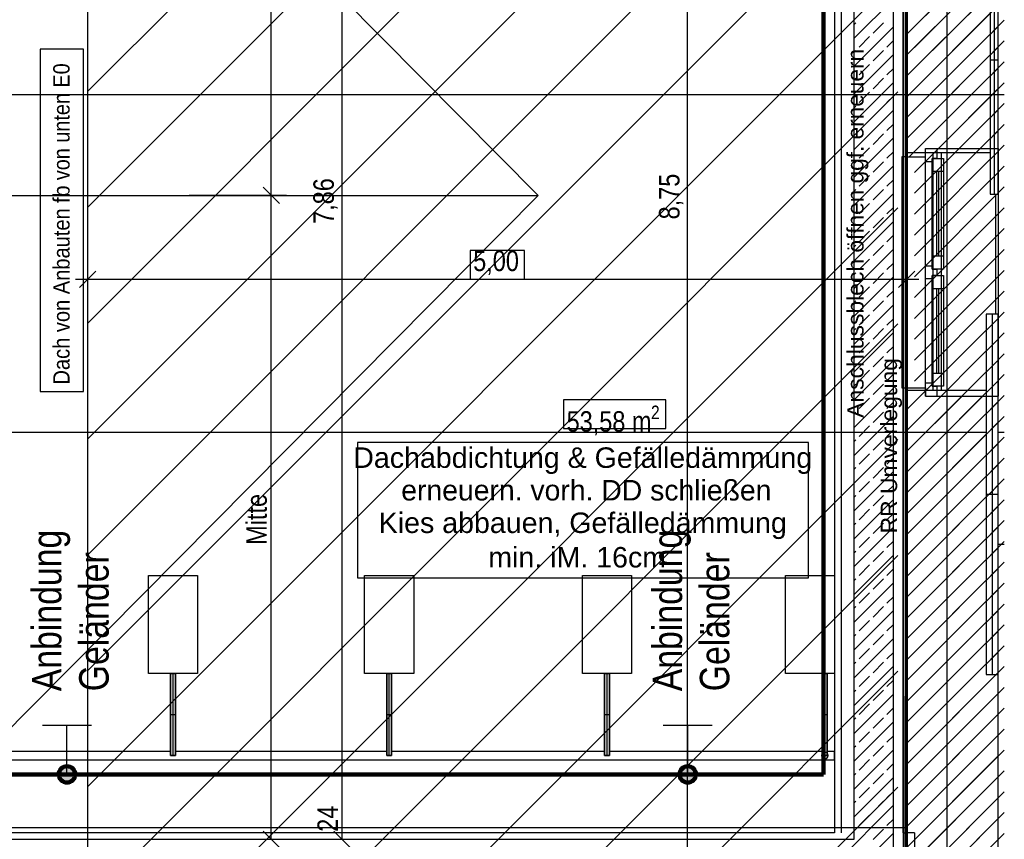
# Model space of a CAD drawing. Header units: metres. Extents: x -2 to 57.6, y -0.5 to 41.5.
# Tile 25 of 41: x 17.5 to 29.5, y 14 to 24. Entities that reach past the tile are written whole.
import ezdxf
from ezdxf.enums import TextEntityAlignment as Align

# ---------------------------------------------------------------- set-up
doc = ezdxf.new("R2010")
doc.units = ezdxf.units.M
for name, color, linetype in [('ITB_ELT_Blitzschutz', 5, 'Continuous'), ('ITB_ELT_Blitzschutz Bauteile', 5, 'Continuous'), ('ITB_ELT_TXT_Blitzschutz', 7, 'Continuous'), ('ITB_XXX_xRef', 251, 'Continuous')]:
    doc.layers.add(name, color=color, linetype=linetype)
doc.styles.add('ARIAL', font='txt', dxfattribs={"height": 0.2})
doc.styles.add('ARIAL NARROW', font='txt', dxfattribs={"height": 0.2})
doc.styles.add('ARIAL NARROW_B', font='txt', dxfattribs={"height": 0.2})

# ---------------------------------------------------------------- blocks, each defined once
blk = doc.blocks.new('ITB_1003-ID-102-8-535-128')
at = {"layer": 'ITB_XXX_xRef', "lineweight": 25}
for p, q in [((224.312, 182.634), (224.312, 157.226)), ((213.822, 161.506), (213.822, 179.107)), ((213.822, 171.527), (221.302, 179.006)), ((213.822, 170.112), (222.716, 179.006)), ((221.148, 161.506), (221.148, 179.006)), ((213.822, 168.698), (223.714, 178.59)), ((223.662, 161.916), (223.662, 178.596)), ((216.062, 170.256), (216.062, 178.116)), ((216.927, 162.396), (216.927, 178.116)), ((223.022, 178.16), (223.022, 162.476)), ((223.182, 162.396), (223.182, 178.116)), ((223.182, 162.396), (223.182, 178.116)), ((219.324, 170.256), (212.724, 176.91)), ((223.808, 170.776), (223.808, 173.846)), ((223.182, 172.175), (223.662, 172.655)), ((224.908, 170.776), (224.908, 172.516)), ((223.182, 172.344), (223.201, 172.363)), ((223.182, 171.835), (223.662, 172.315)), ((223.413, 172.236), (223.54, 172.363)), ((223.243, 172.066), (223.37, 172.194)), ((223.582, 172.066), (223.662, 172.145)), ((213.768, 172.039), (213.239, 172.039)), ((213.239, 172.039), (213.239, 167.863)), ((213.768, 167.863), (213.768, 172.039)), ((223.182, 172.005), (223.201, 172.024)), ((223.182, 171.496), (223.662, 171.976)), ((223.413, 171.897), (223.54, 172.024)), ((223.243, 171.727), (223.37, 171.854)), ((223.582, 171.727), (223.662, 171.806)), ((223.182, 171.665), (223.201, 171.685)), ((223.182, 171.156), (223.662, 171.636)), ((223.413, 171.557), (223.54, 171.685)), ((223.243, 171.388), (223.37, 171.515)), ((223.582, 171.388), (223.662, 171.467)), ((223.182, 171.326), (223.201, 171.345)), ((223.182, 170.817), (223.662, 171.297)), ((223.413, 171.218), (223.54, 171.345)), ((223.243, 171.048), (223.37, 171.175)), ((223.582, 171.048), (223.662, 171.127)), ((223.182, 170.987), (223.201, 171.006)), ((223.413, 170.878), (223.54, 171.006)), ((223.182, 170.477), (223.662, 170.957)), ((223.243, 170.709), (223.37, 170.836)), ((223.582, 170.709), (223.662, 170.788)), ((224.908, 170.776), (223.808, 170.776)), ((223.808, 167.876), (223.808, 170.776)), ((224.052, 170.727), (224.052, 170.827)), ((224.052, 170.827), (224.192, 170.827)), ((224.052, 170.667), (224.052, 170.827)), ((224.052, 170.827), (224.192, 170.827)), ((224.052, 170.827), (224.192, 170.827)), ((224.052, 170.727), (224.052, 170.827)), ((224.052, 170.727), (224.052, 170.827)), ((224.148, 167.876), (224.148, 170.776)), ((224.192, 170.827), (224.192, 170.707)), ((224.248, 167.876), (224.248, 170.776)), ((224.908, 170.776), (224.908, 167.876)), ((223.182, 170.647), (223.201, 170.666)), ((223.413, 170.539), (223.54, 170.666)), ((224.052, 169.397), (224.052, 170.667)), ((224.132, 170.667), (224.052, 170.667)), ((224.192, 170.707), (224.132, 170.707)), ((224.132, 170.707), (224.132, 170.667)), ((224.132, 170.707), (224.272, 170.707)), ((224.132, 170.547), (224.132, 170.707)), ((224.272, 170.707), (224.272, 170.547)), ((223.182, 170.138), (223.662, 170.618)), ((224.132, 169.517), (224.132, 170.547)), ((224.272, 170.547), (224.132, 170.547)), ((224.192, 169.517), (224.192, 170.547)), ((224.212, 170.547), (224.212, 169.517)), ((224.272, 170.547), (224.272, 169.517)), ((223.243, 170.369), (223.37, 170.497)), ((223.582, 170.369), (223.662, 170.448)), ((215.962, 170.356), (216.162, 170.156)), ((223.182, 170.308), (223.201, 170.327)), ((223.182, 169.799), (223.662, 170.279)), ((223.413, 170.2), (223.54, 170.327)), ((209.113, 170.256), (219.324, 170.256)), ((216.25, 170.256), (215.062, 170.256)), ((216.062, 162.396), (216.062, 170.256)), ((223.243, 170.03), (223.37, 170.157)), ((223.582, 170.03), (223.662, 170.109)), ((223.919, 169.009), (225.015, 170.105)), ((223.182, 169.968), (223.201, 169.988)), ((223.182, 169.459), (223.662, 169.939)), ((223.413, 169.86), (223.54, 169.988)), ((223.243, 169.691), (223.37, 169.818)), ((223.582, 169.691), (223.662, 169.77)), ((219.154, 169.582), (218.49, 169.582)), ((218.49, 169.582), (218.49, 169.232)), ((219.154, 169.232), (219.154, 169.582)), ((223.182, 169.629), (223.201, 169.648)), ((223.182, 169.12), (223.662, 169.6)), ((223.413, 169.521), (223.54, 169.648)), ((223.243, 169.351), (223.37, 169.478)), ((223.582, 169.351), (223.662, 169.43)), ((224.132, 169.517), (224.272, 169.517)), ((224.132, 169.357), (224.132, 169.517)), ((224.272, 169.517), (224.272, 169.357)), ((213.922, 169.332), (213.722, 169.132)), ((213.822, 168.232), (213.822, 169.42)), ((223.182, 169.29), (223.201, 169.309)), ((223.413, 169.181), (223.54, 169.309)), ((224.052, 169.317), (224.052, 169.397)), ((224.052, 169.397), (224.132, 169.397)), ((224.052, 169.237), (224.052, 169.317)), ((224.132, 169.397), (224.132, 169.357)), ((224.132, 169.357), (224.192, 169.357)), ((224.272, 169.357), (224.132, 169.357)), ((224.192, 169.357), (224.192, 169.317)), ((224.192, 169.317), (224.192, 169.277)), ((213.672, 169.232), (213.822, 169.232)), ((218.49, 169.232), (219.154, 169.232)), ((223.182, 168.78), (223.662, 169.26)), ((224.052, 167.967), (224.052, 169.237)), ((224.132, 169.237), (224.052, 169.237)), ((224.192, 169.277), (224.132, 169.277)), ((224.132, 169.277), (224.132, 169.237)), ((224.132, 169.277), (224.272, 169.277)), ((224.132, 169.117), (224.132, 169.277)), ((224.272, 169.277), (224.272, 169.117)), ((223.243, 169.012), (223.37, 169.139)), ((223.582, 169.012), (223.662, 169.091)), ((224.132, 168.087), (224.132, 169.117)), ((224.272, 169.117), (224.132, 169.117)), ((224.192, 168.087), (224.192, 169.117)), ((224.212, 169.117), (224.212, 168.087)), ((224.272, 169.117), (224.272, 168.087)), ((223.182, 168.95), (223.201, 168.969)), ((223.413, 168.842), (223.54, 168.969)), ((223.182, 168.441), (223.662, 168.921)), ((223.243, 168.672), (223.37, 168.8)), ((223.582, 168.672), (223.662, 168.751)), ((223.182, 168.611), (223.201, 168.63)), ((223.413, 168.503), (223.54, 168.63)), ((223.182, 168.102), (223.662, 168.582)), ((223.243, 168.333), (223.37, 168.46)), ((223.582, 168.333), (223.662, 168.412)), ((223.182, 168.271), (223.201, 168.29)), ((223.182, 167.762), (223.662, 168.242)), ((223.413, 168.163), (223.54, 168.29)), ((223.243, 167.993), (223.37, 168.121)), ((223.582, 167.993), (223.662, 168.073)), ((224.132, 168.087), (224.272, 168.087)), ((224.132, 167.927), (224.132, 168.087)), ((224.272, 168.087), (224.272, 167.927)), ((213.239, 167.863), (213.768, 167.863)), ((223.182, 167.932), (223.201, 167.951)), ((223.182, 167.423), (223.662, 167.903)), ((223.413, 167.824), (223.54, 167.951)), ((224.908, 167.876), (223.808, 167.876)), ((223.808, 165.674), (223.808, 167.876)), ((224.052, 167.807), (224.052, 167.967)), ((224.052, 167.967), (224.132, 167.967)), ((224.052, 167.907), (224.052, 167.807)), ((224.052, 167.907), (224.052, 167.807)), ((224.052, 167.907), (224.052, 167.807)), ((224.132, 167.967), (224.132, 167.927)), ((224.132, 167.927), (224.192, 167.927)), ((224.272, 167.927), (224.132, 167.927)), ((224.192, 167.927), (224.192, 167.807)), ((224.908, 165.996), (224.908, 167.876)), ((223.243, 167.654), (223.37, 167.781)), ((224.052, 167.807), (224.192, 167.807)), ((224.052, 167.807), (224.192, 167.807)), ((224.052, 167.807), (224.192, 167.807)), ((223.582, 167.654), (223.662, 167.733)), ((223.182, 167.593), (223.201, 167.612)), ((223.182, 167.083), (223.662, 167.563)), ((223.413, 167.484), (223.54, 167.612)), ((223.243, 167.315), (223.37, 167.442)), ((223.582, 167.315), (223.662, 167.394)), ((223.182, 167.253), (223.201, 167.272)), ((223.413, 167.145), (223.54, 167.272)), ((222.622, 167.239), (217.114, 167.239)), ((217.114, 167.239), (217.114, 165.589)), ((222.622, 165.589), (222.622, 167.239)), ((223.182, 166.744), (223.662, 167.224)), ((223.243, 166.975), (223.37, 167.103)), ((223.582, 166.975), (223.662, 167.054)), ((223.182, 166.914), (223.201, 166.933)), ((223.413, 166.806), (223.54, 166.933)), ((223.182, 166.405), (223.662, 166.885)), ((223.243, 166.636), (223.37, 166.763)), ((223.582, 166.636), (223.662, 166.715)), ((223.182, 166.574), (223.201, 166.593)), ((223.182, 166.065), (223.662, 166.545)), ((223.413, 166.466), (223.54, 166.593)), ((223.243, 166.296), (223.37, 166.424)), ((223.582, 166.296), (223.662, 166.375)), ((223.182, 166.235), (223.201, 166.254)), ((223.182, 165.726), (223.662, 166.206)), ((223.413, 166.127), (223.54, 166.254)), ((223.243, 165.957), (223.37, 166.084)), ((223.582, 165.957), (223.662, 166.036)), ((225.015, 165.996), (224.908, 165.996)), ((223.182, 165.895), (223.201, 165.915)), ((223.182, 165.386), (223.662, 165.866)), ((223.413, 165.787), (223.54, 165.915)), ((223.243, 165.618), (223.37, 165.745)), ((214.563, 165.618), (215.163, 165.618)), ((214.563, 164.418), (214.563, 165.618)), ((215.163, 165.618), (215.163, 164.418)), ((217.114, 165.589), (222.622, 165.589)), ((217.203, 165.618), (217.803, 165.618)), ((217.203, 164.418), (217.203, 165.618)), ((217.803, 165.618), (217.803, 164.418)), ((219.863, 165.618), (220.463, 165.618)), ((219.863, 164.418), (219.863, 165.618)), ((220.463, 165.618), (220.463, 164.418)), ((222.342, 165.618), (222.942, 165.618)), ((222.342, 164.418), (222.342, 165.618)), ((222.942, 165.618), (222.942, 164.418)), ((223.582, 165.618), (223.662, 165.697)), ((223.182, 165.556), (223.201, 165.575)), ((223.182, 165.047), (223.662, 165.527)), ((223.413, 165.448), (223.54, 165.575)), ((223.243, 165.278), (223.37, 165.405)), ((223.582, 165.278), (223.662, 165.357)), ((223.182, 165.217), (223.201, 165.236)), ((223.413, 165.108), (223.54, 165.236)), ((223.182, 164.708), (223.662, 165.188)), ((223.243, 164.939), (223.37, 165.066)), ((223.582, 164.939), (223.662, 165.018)), ((223.182, 164.877), (223.201, 164.896)), ((223.413, 164.769), (223.54, 164.896)), ((223.182, 164.368), (223.662, 164.848)), ((223.243, 164.599), (223.37, 164.727)), ((223.582, 164.599), (223.662, 164.678)), ((223.182, 164.538), (223.201, 164.557)), ((223.182, 164.029), (223.662, 164.509)), ((223.413, 164.43), (223.54, 164.557)), ((223.243, 164.26), (223.37, 164.387)), ((223.582, 164.26), (223.662, 164.339)), ((223.182, 164.198), (223.201, 164.218)), ((223.182, 163.689), (223.662, 164.169)), ((223.413, 164.09), (223.54, 164.218)), ((223.919, 163.154), (225.015, 164.25)), ((223.243, 163.921), (223.37, 164.048)), ((223.582, 163.921), (223.662, 164)), ((223.919, 162.899), (225.015, 163.995)), ((223.182, 163.859), (223.201, 163.878)), ((223.182, 163.35), (223.662, 163.83)), ((223.413, 163.751), (223.54, 163.878)), ((223.243, 163.581), (223.37, 163.708)), ((223.582, 163.581), (223.662, 163.66)), ((223.919, 162.645), (225.015, 163.741)), ((223.182, 163.52), (223.201, 163.539)), ((223.413, 163.411), (223.54, 163.539)), ((222.822, 163.468), (209.523, 163.468)), ((223.182, 163.01), (223.662, 163.49)), ((223.919, 162.39), (225.015, 163.486)), ((209.523, 163.368), (222.822, 163.368)), ((223.243, 163.242), (223.37, 163.369)), ((223.582, 163.242), (223.662, 163.321)), ((223.182, 163.18), (223.201, 163.199)), ((223.413, 163.072), (223.54, 163.199)), ((223.919, 162.136), (225.015, 163.232)), ((223.182, 162.671), (223.662, 163.151)), ((222.186, 161.506), (223.714, 163.034)), ((223.243, 162.902), (223.37, 163.03)), ((223.582, 162.902), (223.662, 162.981)), ((223.919, 161.881), (225.015, 162.977)), ((222.766, 161.916), (223.662, 162.812)), ((223.182, 162.841), (223.201, 162.86)), ((223.413, 162.733), (223.54, 162.86)), ((223.919, 161.627), (225.015, 162.722)), ((223.243, 162.563), (223.37, 162.69)), ((223.582, 162.563), (223.662, 162.642)), ((222.942, 162.476), (209.051, 162.476)), ((215.962, 162.496), (216.162, 162.296)), ((216.827, 162.496), (217.027, 162.296)), ((223.105, 161.916), (223.662, 162.472)), ((223.182, 162.501), (223.201, 162.52)), ((223.413, 162.393), (223.54, 162.52)), ((223.919, 162.476), (223.919, 162.166)), ((223.919, 161.372), (225.015, 162.468)), ((208.971, 162.396), (223.182, 162.396)), ((208.971, 162.396), (223.182, 162.396))]:
    blk.add_line(p, q, dxfattribs=at)
for s, style, width, p, p2 in [('öffnen ggf. erneuern', 'ARIAL', 0.988703, (223.296, 169.558), (223.296, 172.044)), ('von unten E0', 'ARIAL NARROW_B', 0.991233, (213.6, 170.442), (213.6, 171.868))]:
    blk.add_text(s, height=0.2, rotation=90, dxfattribs=dict(at, style=style, width=width)).set_placement(p, p2, align=Align.FIT)
for s, height, style, p, p2 in [('7,86', 0.25, 'ARIAL NARROW', (216.827, 169.908), (216.827, 170.466)), ('8,75', 0.25, 'ARIAL NARROW', (221.048, 169.963), (221.048, 170.521)), ('fb', 0.2, 'ARIAL NARROW_B', (213.6, 170.162), (213.6, 170.378)), ('Dach von Anbauten', 0.2, 'ARIAL NARROW_B', (213.6, 167.947), (213.6, 170.099)), ('Anschlussblech', 0.2, 'ARIAL', (223.296, 167.541), (223.296, 169.48)), ('Mitte', 0.25, 'ARIAL NARROW', (216.008, 165.991), (216.008, 166.612)), ('RR', 0.2, 'ARIAL', (223.706, 166.13), (223.706, 166.533)), ('24', 0.25, 'ARIAL NARROW', (216.877, 162.488), (216.877, 162.807))]:
    blk.add_text(s, height=height, rotation=90, dxfattribs=dict(at, style=style)).set_placement(p, p2, align=Align.FIT)
for s, style, p, p2 in [('5,00', 'ARIAL NARROW', (218.529, 169.332), (219.087, 169.332)), ('Dachabdichtung & Gefälledämmung', 'ARIAL', (217.064, 166.93), (222.669, 166.93)), ('Kies abbauen, Gefälledämmung', 'ARIAL', (217.375, 166.135), (222.359, 166.135)), ('min. iM. 16cm', 'ARIAL', (218.713, 165.714), (220.884, 165.714))]:
    blk.add_text(s, height=0.25, dxfattribs=dict(at, style=style)).set_placement(p, p2, align=Align.FIT)
at = {"layer": 'ITB_XXX_xRef', "lineweight": 25, "style": 'ARIAL', "width": 0.991936}
blk.add_text('erneuern. vorh. DD schließen', height=0.25, dxfattribs=at).set_placement((217.65, 166.532), (222.171, 166.532), align=Align.FIT)
at = {"lineweight": 25}
for points in [[(219.631, 167.411), (220.883, 167.411), (220.883, 167.761), (219.631, 167.761)], [(223.811, 162.166), (223.831, 162.166), (223.831, 162.476), (223.811, 162.476)]]:
    blk.add_wipeout(points, dxfattribs=at).dxf.layer = 'ITB_XXX_xRef'
at = {"layer": 'ITB_XXX_xRef', "lineweight": 25}
for p, q in [((213.822, 167.284), (223.714, 177.176)), ((213.822, 165.87), (223.714, 175.762)), ((220.883, 167.761), (219.631, 167.761)), ((219.631, 167.761), (219.631, 167.411)), ((220.883, 167.411), (220.883, 167.761)), ((219.631, 167.411), (220.883, 167.411)), ((223.831, 162.476), (223.811, 162.476)), ((223.811, 162.476), (223.811, 162.166)), ((223.831, 162.166), (223.831, 162.476))]:
    blk.add_line(p, q, dxfattribs=at)
at = {"layer": 'ITB_XXX_xRef', "lineweight": 25, "style": 'ARIAL NARROW'}
for s, height, p, p2 in [('53,58 m', 0.25, (219.67, 167.372), (220.706, 167.372)), ('2', 0.165, (220.7, 167.525), (220.806, 167.525))]:
    blk.add_text(s, height=height, dxfattribs=at).set_placement(p, p2, align=Align.FIT)
at = {"lineweight": 25}
for points in [[(224.892, 173.541), (224.842, 173.541), (224.842, 171.906), (224.942, 171.906), (224.942, 173.541)], [(214.863, 163.418), (214.893, 163.418), (214.893, 163.918), (214.833, 163.918), (214.833, 163.418)], [(217.503, 163.418), (217.533, 163.418), (217.533, 163.918), (217.473, 163.918), (217.473, 163.418)], [(220.163, 163.418), (220.193, 163.418), (220.193, 163.918), (220.133, 163.918), (220.133, 163.418)], [(222.822, 163.468), (222.822, 163.368), (222.942, 163.368), (222.942, 163.468)]]:
    blk.add_wipeout(points, dxfattribs=at).dxf.layer = 'ITB_XXX_xRef'
at = {"layer": 'ITB_XXX_xRef', "lineweight": 25}
for p, q in [((222.942, 178.079), (222.942, 162.476)), ((224.842, 173.541), (224.842, 171.906)), ((224.942, 171.906), (224.942, 173.541)), ((223.919, 172.318), (225.015, 173.414)), ((223.919, 172.063), (225.015, 173.159)), ((224.842, 171.906), (224.942, 171.906)), ((214.893, 163.918), (214.833, 163.918)), ((214.833, 163.918), (214.833, 163.418)), ((214.893, 163.418), (214.893, 163.918)), ((217.533, 163.918), (217.473, 163.918)), ((217.473, 163.918), (217.473, 163.418)), ((217.533, 163.418), (217.533, 163.918)), ((220.193, 163.918), (220.133, 163.918)), ((220.133, 163.918), (220.133, 163.418)), ((220.193, 163.418), (220.193, 163.918)), ((214.833, 163.418), (214.863, 163.418)), ((214.863, 163.418), (214.833, 163.418)), ((214.863, 163.418), (214.893, 163.418)), ((214.893, 163.418), (214.863, 163.418)), ((217.473, 163.418), (217.503, 163.418)), ((217.503, 163.418), (217.473, 163.418)), ((217.503, 163.418), (217.533, 163.418)), ((217.533, 163.418), (217.503, 163.418)), ((220.133, 163.418), (220.163, 163.418)), ((220.163, 163.418), (220.133, 163.418)), ((220.163, 163.418), (220.193, 163.418)), ((220.193, 163.418), (220.163, 163.418)), ((222.822, 163.468), (222.822, 163.368)), ((222.942, 163.468), (222.822, 163.468)), ((222.942, 163.468), (222.822, 163.468)), ((222.942, 163.368), (222.942, 163.468)), ((222.942, 163.368), (222.942, 163.468)), ((222.822, 163.368), (222.942, 163.368)), ((222.822, 163.368), (222.942, 163.368))]:
    blk.add_line(p, q, dxfattribs=at)
at = {"lineweight": 25}
blk.add_wipeout([(223.809, 162.166), (223.811, 162.166), (223.811, 162.476), (223.809, 162.476)], dxfattribs=at).dxf.layer = 'ITB_XXX_xRef'
at = {"layer": 'ITB_XXX_xRef', "lineweight": 25}
for p, q in [((223.811, 162.476), (223.809, 162.476)), ((223.809, 162.476), (223.809, 162.166)), ((223.811, 162.166), (223.811, 162.476))]:
    blk.add_line(p, q, dxfattribs=at)
at = {"lineweight": 25}
for points in [[(224.892, 170.271), (224.942, 170.271), (224.942, 171.906), (224.842, 171.906), (224.842, 170.271)], [(214.863, 164.418), (214.833, 164.418), (214.833, 163.918), (214.893, 163.918), (214.893, 164.418)], [(217.503, 164.418), (217.473, 164.418), (217.473, 163.918), (217.533, 163.918), (217.533, 164.418)], [(220.163, 164.418), (220.133, 164.418), (220.133, 163.918), (220.193, 163.918), (220.193, 164.418)], [(222.822, 163.458), (222.85, 163.447), (222.793, 163.447)]]:
    blk.add_wipeout(points, dxfattribs=at).dxf.layer = 'ITB_XXX_xRef'
at = {"layer": 'ITB_XXX_xRef', "lineweight": 25}
for p, q in [((224.942, 170.827), (224.942, 173.764)), ((224.842, 173.541), (224.842, 171.906)), ((224.892, 173.541), (224.892, 170.271)), ((224.942, 171.906), (224.942, 173.541)), ((223.919, 171.809), (225.015, 172.905)), ((223.919, 171.554), (225.015, 172.65)), ((223.919, 171.3), (225.015, 172.396)), ((223.919, 171.045), (225.015, 172.141)), ((223.919, 170.791), (225.015, 171.887)), ((224.942, 171.906), (224.842, 171.906)), ((224.842, 171.906), (224.842, 170.271)), ((224.842, 171.906), (224.842, 170.271)), ((224.942, 170.271), (224.942, 171.906)), ((224.942, 170.271), (224.942, 171.906)), ((223.919, 170.536), (225.015, 171.632)), ((224.21, 170.827), (224.942, 171.559)), ((223.919, 170.282), (225.015, 171.377)), ((224.464, 170.827), (224.942, 171.305)), ((223.919, 170.027), (225.015, 171.123)), ((224.719, 170.827), (224.942, 171.05)), ((223.919, 169.772), (225.015, 170.868)), ((224.192, 170.827), (224.942, 170.827)), ((224.192, 170.827), (224.942, 170.827)), ((223.919, 169.518), (225.015, 170.614)), ((223.919, 169.263), (225.015, 170.359)), ((224.842, 170.271), (224.892, 170.271)), ((224.842, 170.271), (224.892, 170.271)), ((224.892, 170.271), (224.942, 170.271)), ((224.892, 170.271), (224.942, 170.271)), ((212.724, 163.602), (219.324, 170.256)), ((215.163, 164.418), (214.563, 164.418)), ((214.863, 164.418), (214.833, 164.418)), ((214.833, 164.418), (214.833, 163.918)), ((214.833, 163.918), (214.833, 164.418)), ((214.833, 164.418), (214.863, 164.418)), ((214.893, 164.418), (214.863, 164.418)), ((214.863, 163.418), (214.863, 164.418)), ((214.863, 164.418), (214.893, 164.418)), ((214.893, 163.918), (214.893, 164.418)), ((214.893, 164.418), (214.893, 163.918)), ((217.803, 164.418), (217.203, 164.418)), ((217.503, 164.418), (217.473, 164.418)), ((217.473, 164.418), (217.473, 163.918)), ((217.473, 163.918), (217.473, 164.418)), ((217.473, 164.418), (217.503, 164.418)), ((217.533, 164.418), (217.503, 164.418)), ((217.503, 163.418), (217.503, 164.418)), ((217.503, 164.418), (217.533, 164.418)), ((217.533, 163.918), (217.533, 164.418)), ((217.533, 164.418), (217.533, 163.918)), ((220.463, 164.418), (219.863, 164.418)), ((220.163, 164.418), (220.133, 164.418)), ((220.133, 164.418), (220.133, 163.918)), ((220.133, 163.918), (220.133, 164.418)), ((220.133, 164.418), (220.163, 164.418)), ((220.193, 164.418), (220.163, 164.418)), ((220.163, 163.418), (220.163, 164.418)), ((220.163, 164.418), (220.193, 164.418)), ((220.193, 163.918), (220.193, 164.418)), ((220.193, 164.418), (220.193, 163.918)), ((214.833, 163.918), (214.893, 163.918)), ((214.833, 163.418), (214.833, 163.918)), ((214.893, 163.918), (214.893, 163.418)), ((217.473, 163.918), (217.533, 163.918)), ((217.473, 163.418), (217.473, 163.918)), ((217.533, 163.918), (217.533, 163.418)), ((220.133, 163.918), (220.193, 163.918)), ((220.133, 163.418), (220.133, 163.918)), ((220.193, 163.918), (220.193, 163.418))]:
    blk.add_line(p, q, dxfattribs=at)
at = {"lineweight": 25}
for points in [[(222.793, 163.447), (222.85, 163.447), (222.862, 163.418)], [(223.779, 162.166), (223.809, 162.166), (223.809, 162.476), (223.779, 162.476)]]:
    blk.add_wipeout(points, dxfattribs=at).dxf.layer = 'ITB_XXX_xRef'
at = {"layer": 'ITB_XXX_xRef', "lineweight": 25}
for p, q in [((223.809, 162.476), (223.779, 162.476)), ((223.779, 162.476), (223.779, 162.166)), ((223.809, 162.166), (223.809, 162.476))]:
    blk.add_line(p, q, dxfattribs=at)
at = {"lineweight": 25}
blk.add_wipeout([(222.793, 163.447), (222.862, 163.418), (222.782, 163.418)], dxfattribs=at).dxf.layer = 'ITB_XXX_xRef'
for points in [[(223.811, 179.308), (223.811, 162.476), (223.831, 162.476), (223.831, 179.308)], [(222.782, 163.418), (222.862, 163.418), (222.85, 163.39)]]:
    blk.add_wipeout(points, dxfattribs=at).dxf.layer = 'ITB_XXX_xRef'
at = {"layer": 'ITB_XXX_xRef', "lineweight": 25}
for p, q in [((223.811, 179.308), (223.811, 162.476)), ((223.831, 162.476), (223.831, 179.308)), ((223.811, 162.476), (223.831, 162.476))]:
    blk.add_line(p, q, dxfattribs=at)
at = {"lineweight": 25}
blk.add_wipeout([(222.782, 163.418), (222.85, 163.39), (222.793, 163.39)], dxfattribs=at).dxf.layer = 'ITB_XXX_xRef'
at = {"layer": 'ITB_XXX_xRef', "lineweight": 25}
blk.add_line((222.822, 163.458), (222.822, 163.458), dxfattribs=at)
blk.add_line((222.822, 163.458), (222.822, 163.458), dxfattribs=at)
at = {"lineweight": 25}
for points in [[(223.809, 179.308), (223.809, 162.476), (223.811, 162.476), (223.811, 179.308)], [(222.793, 163.39), (222.85, 163.39), (222.822, 163.378)]]:
    blk.add_wipeout(points, dxfattribs=at).dxf.layer = 'ITB_XXX_xRef'
at = {"layer": 'ITB_XXX_xRef', "lineweight": 25}
for p, q in [((223.809, 179.308), (223.809, 162.476)), ((223.811, 162.476), (223.811, 179.308)), ((222.793, 163.447), (222.782, 163.418)), ((222.782, 163.418), (222.793, 163.39)), ((222.822, 163.458), (222.793, 163.447)), ((222.85, 163.447), (222.822, 163.458)), ((222.862, 163.418), (222.85, 163.447)), ((222.85, 163.39), (222.862, 163.418)), ((222.793, 163.39), (222.822, 163.378)), ((222.822, 163.378), (222.85, 163.39)), ((222.822, 163.378), (222.822, 163.378)), ((222.822, 163.378), (222.822, 163.378)), ((223.809, 162.476), (223.811, 162.476))]:
    blk.add_line(p, q, dxfattribs=at)
at = {"lineweight": 25}
for points in [[(223.779, 178.458), (223.779, 162.476), (223.809, 162.476), (223.809, 178.459)], [(222.822, 163.418), (222.852, 163.418), (222.852, 163.918), (222.792, 163.918), (222.792, 163.418)]]:
    blk.add_wipeout(points, dxfattribs=at).dxf.layer = 'ITB_XXX_xRef'
at = {"layer": 'ITB_XXX_xRef', "lineweight": 25}
for p, q in [((223.811, 162.476), (223.811, 179.308)), ((223.831, 162.476), (223.831, 179.308)), ((223.804, 161.506), (223.822, 179.006)), ((223.779, 178.458), (223.779, 162.476)), ((223.809, 162.476), (223.809, 178.459)), ((223.809, 162.476), (223.809, 178.459)), ((223.779, 162.476), (223.779, 178.392)), ((223.822, 162.476), (223.822, 178.16)), ((223.822, 173.864), (223.822, 170.727)), ((223.822, 172.221), (224.942, 173.341)), ((223.822, 171.966), (224.942, 173.086)), ((223.822, 171.712), (224.942, 172.832)), ((223.822, 171.457), (224.942, 172.577)), ((223.822, 171.203), (224.942, 172.323)), ((223.822, 170.948), (224.942, 172.068)), ((223.855, 170.727), (224.942, 171.814)), ((225.015, 171.482), (208.081, 171.482)), ((223.822, 170.727), (223.762, 170.727)), ((223.762, 170.727), (223.762, 167.907)), ((223.822, 170.727), (224.052, 170.727)), ((223.822, 170.727), (223.822, 167.907)), ((223.822, 170.727), (224.052, 170.727)), ((223.722, 169.132), (223.922, 169.332)), ((223.822, 168.232), (223.822, 169.42)), ((213.822, 169.232), (223.822, 169.232)), ((223.822, 169.232), (223.972, 169.232)), ((223.762, 167.907), (223.822, 167.907)), ((223.822, 167.907), (224.052, 167.907)), ((223.822, 167.907), (224.052, 167.907)), ((223.822, 167.893), (223.835, 167.907)), ((223.822, 167.907), (223.822, 159.682)), ((223.822, 167.639), (224.052, 167.869)), ((223.822, 167.384), (224.244, 167.807)), ((223.822, 167.13), (224.499, 167.807)), ((225.015, 167.36), (212.804, 167.36)), ((223.822, 163.057), (224.942, 164.177)), ((222.852, 163.918), (222.792, 163.918)), ((222.792, 163.918), (222.792, 163.418)), ((222.852, 163.418), (222.852, 163.918)), ((223.822, 162.802), (224.942, 163.922)), ((223.822, 162.548), (224.942, 163.668)), ((222.792, 163.418), (222.822, 163.418)), ((222.822, 163.418), (222.792, 163.418)), ((222.822, 163.418), (222.852, 163.418)), ((222.852, 163.418), (222.822, 163.418)), ((223.822, 162.293), (224.942, 163.413)), ((223.822, 162.039), (224.942, 163.159)), ((223.822, 161.784), (224.942, 162.904)), ((223.822, 161.53), (224.942, 162.65)), ((223.804, 162.536), (209.111, 162.536)), ((223.779, 162.476), (223.809, 162.476)), ((223.779, 162.476), (223.779, 162.166)), ((223.804, 162.536), (223.804, 162.073)), ((223.809, 162.476), (223.809, 162.166)), ((223.811, 162.476), (223.811, 162.166)), ((223.919, 162.476), (223.831, 162.476))]:
    blk.add_line(p, q, dxfattribs=at)
for start, end in [(90, 270), (270, 90)]:
    blk.add_arc((222.822, 163.418), 0.04, start, end, dxfattribs=at)
at = {"layer": 'ITB_XXX_xRef', "lineweight": 25, "style": 'ARIAL'}
blk.add_text('Umverlegung', height=0.2, rotation=90, dxfattribs=at).set_placement((223.706, 166.611), (223.706, 168.271), align=Align.FIT)
at = {"lineweight": 25}
for points in [[(224.867, 168.807), (224.792, 168.807), (224.792, 166.607), (224.942, 166.607), (224.942, 168.807)], [(222.822, 164.418), (222.792, 164.418), (222.792, 163.918), (222.852, 163.918), (222.852, 164.418)]]:
    blk.add_wipeout(points, dxfattribs=at).dxf.layer = 'ITB_XXX_xRef'
at = {"layer": 'ITB_XXX_xRef', "lineweight": 25}
for p, q in [((213.822, 164.455), (223.714, 174.347)), ((213.822, 163.041), (223.714, 172.933)), ((213.822, 161.627), (223.714, 171.519)), ((215.115, 161.506), (223.714, 170.105)), ((224.867, 168.807), (224.792, 168.807)), ((224.792, 168.807), (224.792, 166.607)), ((224.867, 168.807), (224.792, 168.807)), ((224.942, 168.807), (224.867, 168.807)), ((224.942, 168.807), (224.867, 168.807)), ((224.942, 166.607), (224.942, 168.807)), ((216.53, 161.506), (223.714, 168.69)), ((217.944, 161.506), (223.714, 167.276)), ((224.792, 166.607), (224.942, 166.607)), ((219.358, 161.506), (223.714, 165.862)), ((220.772, 161.506), (223.714, 164.448)), ((222.942, 164.418), (222.342, 164.418)), ((222.822, 164.418), (222.792, 164.418)), ((222.792, 164.418), (222.792, 163.918)), ((222.792, 163.918), (222.792, 164.418)), ((222.792, 164.418), (222.822, 164.418)), ((222.852, 164.418), (222.822, 164.418)), ((222.822, 163.418), (222.822, 164.418)), ((222.822, 164.418), (222.852, 164.418)), ((222.852, 163.918), (222.852, 164.418)), ((222.852, 164.418), (222.852, 163.918)), ((222.792, 163.918), (222.852, 163.918)), ((222.792, 163.418), (222.792, 163.918)), ((222.852, 163.918), (222.852, 163.418))]:
    blk.add_line(p, q, dxfattribs=at)
at = {"lineweight": 25}
blk.add_wipeout([(224.867, 164.407), (224.942, 164.407), (224.942, 166.607), (224.792, 166.607), (224.792, 164.407)], dxfattribs=at).dxf.layer = 'ITB_XXX_xRef'
at = {"layer": 'ITB_XXX_xRef', "lineweight": 25}
for p, q in [((224.792, 168.807), (224.792, 166.607)), ((224.867, 168.807), (224.867, 164.407)), ((224.942, 166.607), (224.942, 168.807)), ((224.942, 166.607), (224.792, 166.607)), ((224.792, 166.607), (224.792, 164.407)), ((224.792, 166.607), (224.792, 164.407)), ((224.942, 164.407), (224.942, 166.607)), ((224.942, 164.407), (224.942, 166.607)), ((224.792, 164.407), (224.867, 164.407)), ((224.792, 164.407), (224.867, 164.407)), ((224.867, 164.407), (224.942, 164.407)), ((224.867, 164.407), (224.942, 164.407))]:
    blk.add_line(p, q, dxfattribs=at)
at = {"lineweight": 25}
blk.add_wipeout([(224.867, 168.807), (224.792, 168.807), (224.792, 166.607), (224.942, 166.607), (224.942, 168.807)], dxfattribs=at).dxf.layer = 'ITB_XXX_xRef'
at = {"layer": 'ITB_XXX_xRef', "lineweight": 25}
for p, q in [((224.942, 170.827), (224.942, 167.807)), ((223.919, 168.754), (225.015, 169.85)), ((223.919, 168.5), (225.015, 169.596)), ((223.919, 168.245), (225.015, 169.341)), ((223.919, 167.99), (225.015, 169.086)), ((223.919, 167.736), (225.015, 168.832)), ((224.867, 168.807), (224.792, 168.807)), ((224.792, 168.807), (224.792, 166.607)), ((224.867, 168.807), (224.792, 168.807)), ((224.942, 168.807), (224.867, 168.807)), ((224.942, 168.807), (224.867, 168.807)), ((224.942, 166.607), (224.942, 168.807)), ((223.919, 167.481), (225.015, 168.577)), ((223.919, 167.227), (225.015, 168.323)), ((223.919, 166.972), (225.015, 168.068)), ((223.822, 166.875), (224.754, 167.807)), ((223.919, 166.718), (225.015, 167.814)), ((224.192, 167.807), (224.942, 167.807)), ((224.192, 167.807), (224.942, 167.807)), ((224.792, 166.607), (224.942, 166.607))]:
    blk.add_line(p, q, dxfattribs=at)
at = {"lineweight": 25}
blk.add_wipeout([(224.867, 164.407), (224.942, 164.407), (224.942, 166.607), (224.792, 166.607), (224.792, 164.407)], dxfattribs=at).dxf.layer = 'ITB_XXX_xRef'
at = {"layer": 'ITB_XXX_xRef', "lineweight": 25}
for p, q in [((224.792, 168.807), (224.792, 166.607)), ((224.867, 168.807), (224.867, 164.407)), ((224.942, 166.607), (224.942, 168.807)), ((224.942, 157.226), (224.942, 167.807)), ((223.822, 166.621), (224.942, 167.741)), ((223.919, 166.463), (225.015, 167.559)), ((223.822, 166.366), (224.942, 167.486)), ((223.919, 166.209), (225.015, 167.305)), ((223.822, 166.112), (224.942, 167.232)), ((223.919, 165.954), (225.015, 167.05)), ((223.822, 165.857), (224.942, 166.977)), ((223.919, 165.699), (225.015, 166.795)), ((223.822, 165.602), (224.942, 166.722)), ((223.919, 165.445), (225.015, 166.541)), ((224.942, 166.607), (224.792, 166.607)), ((224.792, 166.607), (224.792, 164.407)), ((224.792, 166.607), (224.792, 164.407)), ((224.942, 164.407), (224.942, 166.607)), ((224.942, 164.407), (224.942, 166.607)), ((223.822, 165.348), (224.942, 166.468)), ((223.822, 165.093), (224.942, 166.213)), ((223.919, 165.19), (225.015, 166.286)), ((223.822, 164.839), (224.942, 165.959)), ((223.919, 164.936), (225.015, 166.032)), ((223.822, 164.584), (224.942, 165.704)), ((223.919, 164.681), (225.015, 165.777)), ((223.919, 164.427), (225.015, 165.523)), ((223.822, 164.33), (224.942, 165.45)), ((223.919, 164.172), (225.015, 165.268)), ((223.822, 164.075), (224.942, 165.195)), ((223.919, 163.918), (225.015, 165.014)), ((223.822, 163.821), (224.942, 164.941)), ((223.919, 163.663), (225.015, 164.759)), ((223.822, 163.566), (224.942, 164.686)), ((223.919, 163.408), (225.015, 164.504)), ((223.822, 163.311), (224.942, 164.431)), ((224.792, 164.407), (224.867, 164.407)), ((224.792, 164.407), (224.867, 164.407)), ((224.867, 164.407), (224.942, 164.407)), ((224.867, 164.407), (224.942, 164.407))]:
    blk.add_line(p, q, dxfattribs=at)
blk = doc.blocks.new('Blitzschutz-Bauteile-ID-42-8-535-724')
at = {"layer": 'ITB_ELT_Blitzschutz', "color": 5, "lineweight": 30}
for p, q in [((-0.3, 0.6), (0.3, 0.6)), ((0, 0), (0, 0.6))]:
    blk.add_line(p, q, dxfattribs=at)
blk = doc.blocks.new('Text-Text- Anbindung--Geländer-ID-42-8-535-733')
at = {"layer": 'ITB_ELT_TXT_Blitzschutz', "color": 7, "lineweight": 5, "style": 'ARIAL NARROW'}
for s, width, p, p2 in [('Anbindung', 0.999396, (0, 0), (0, 1.972)), ('Geländer', 0.999387, (0.577, 0), (0.577, 1.697))]:
    blk.add_text(s, height=0.36, rotation=90, dxfattribs=dict(at, width=width)).set_placement(p, p2, align=Align.FIT)
blk = doc.blocks.new('Verbinder-Klemme-ID-42-8-535-742')
at = {"layer": 'ITB_ELT_Blitzschutz Bauteile', "lineweight": 100}
blk.add_hatch(color=5, dxfattribs=at).paths.add_polyline_path([(-0.1, 0), (-0.095, -0.031), (-0.081, -0.059), (-0.059, -0.081), (-0.031, -0.095), (0, -0.1), (0.031, -0.095), (0.059, -0.081), (0.081, -0.059), (0.095, -0.031), (0.1, 0), (0.095, 0.031), (0.081, 0.059), (0.059, 0.081), (0.031, 0.095), (0, 0.1), (-0.031, 0.095), (-0.059, 0.081), (-0.081, 0.059), (-0.095, 0.031)])
at = {"layer": 'ITB_ELT_Blitzschutz Bauteile', "color": 5, "lineweight": 100}
blk.add_circle((0, 0), 0.1, dxfattribs=at)
blk = doc.blocks.new('Blitzschutz-Bauteile-ID-42-8-535-756')
at = {"layer": 'ITB_ELT_Blitzschutz', "color": 5, "lineweight": 30}
for p, q in [((-0.3, 0.6), (0.3, 0.6)), ((0, 0), (0, 0.6))]:
    blk.add_line(p, q, dxfattribs=at)
blk = doc.blocks.new('Text-Text- Anbindung--Geländer-ID-42-8-535-765')
at = {"layer": 'ITB_ELT_TXT_Blitzschutz', "color": 7, "lineweight": 5, "style": 'ARIAL NARROW'}
for s, width, p, p2 in [('Anbindung', 0.999396, (0, 0), (0, 1.972)), ('Geländer', 0.999387, (0.577, 0), (0.577, 1.697))]:
    blk.add_text(s, height=0.36, rotation=90, dxfattribs=dict(at, width=width)).set_placement(p, p2, align=Align.FIT)
blk = doc.blocks.new('Verbinder-Klemme-ID-42-8-535-774')
at = {"layer": 'ITB_ELT_Blitzschutz Bauteile', "lineweight": 100}
blk.add_hatch(color=5, dxfattribs=at).paths.add_polyline_path([(-0.1, 0), (-0.095, -0.031), (-0.081, -0.059), (-0.059, -0.081), (-0.031, -0.095), (0, -0.1), (0.031, -0.095), (0.059, -0.081), (0.081, -0.059), (0.095, -0.031), (0.1, 0), (0.095, 0.031), (0.081, 0.059), (0.059, 0.081), (0.031, 0.095), (0, 0.1), (-0.031, 0.095), (-0.059, 0.081), (-0.081, 0.059), (-0.095, 0.031)])
at = {"layer": 'ITB_ELT_Blitzschutz Bauteile', "color": 5, "lineweight": 100}
blk.add_circle((0, 0), 0.1, dxfattribs=at)

msp = doc.modelspace()

# ---------------------------------------------------------------- block references
at = {"layer": 'ITB_XXX_xRef', "lineweight": 25}
msp.add_blockref('ITB_1003-ID-102-8-535-128', (-195.5, -148.438), dxfattribs=at)

# ---------------------------------------------------------------- next in the draw order: linework, layer by layer
at = {"layer": 'ITB_ELT_Blitzschutz', "color": 5, "lineweight": 100}
for p, q in [((27.308, 28.887), (27.308, 14.75)), ((18.068, 14.75), (13.884, 14.75)), ((25.649, 14.75), (18.068, 14.75)), ((27.308, 14.75), (25.649, 14.75))]:
    msp.add_line(p, q, dxfattribs=at)

# ---------------------------------------------------------------- next in the draw order: block references
at = {"layer": 'ITB_ELT_Blitzschutz', "color": 5, "lineweight": 30}
for name, p in [('Blitzschutz-Bauteile-ID-42-8-535-724', (18.068, 14.75)), ('Blitzschutz-Bauteile-ID-42-8-535-756', (25.649, 14.75))]:
    msp.add_blockref(name, p, dxfattribs=at)
at = {"layer": 'ITB_ELT_Blitzschutz Bauteile', "color": 5, "lineweight": 100}
for name, p in [('Verbinder-Klemme-ID-42-8-535-742', (18.068, 14.75)), ('Verbinder-Klemme-ID-42-8-535-774', (25.649, 14.75))]:
    msp.add_blockref(name, p, dxfattribs=at)
at = {"layer": 'ITB_ELT_TXT_Blitzschutz', "color": 7, "lineweight": 5}
for name, p in [('Text-Text- Anbindung--Geländer-ID-42-8-535-733', (18, 15.765)), ('Text-Text- Anbindung--Geländer-ID-42-8-535-765', (25.58, 15.765))]:
    msp.add_blockref(name, p, dxfattribs=at)

doc.saveas('drawing.dxf')
